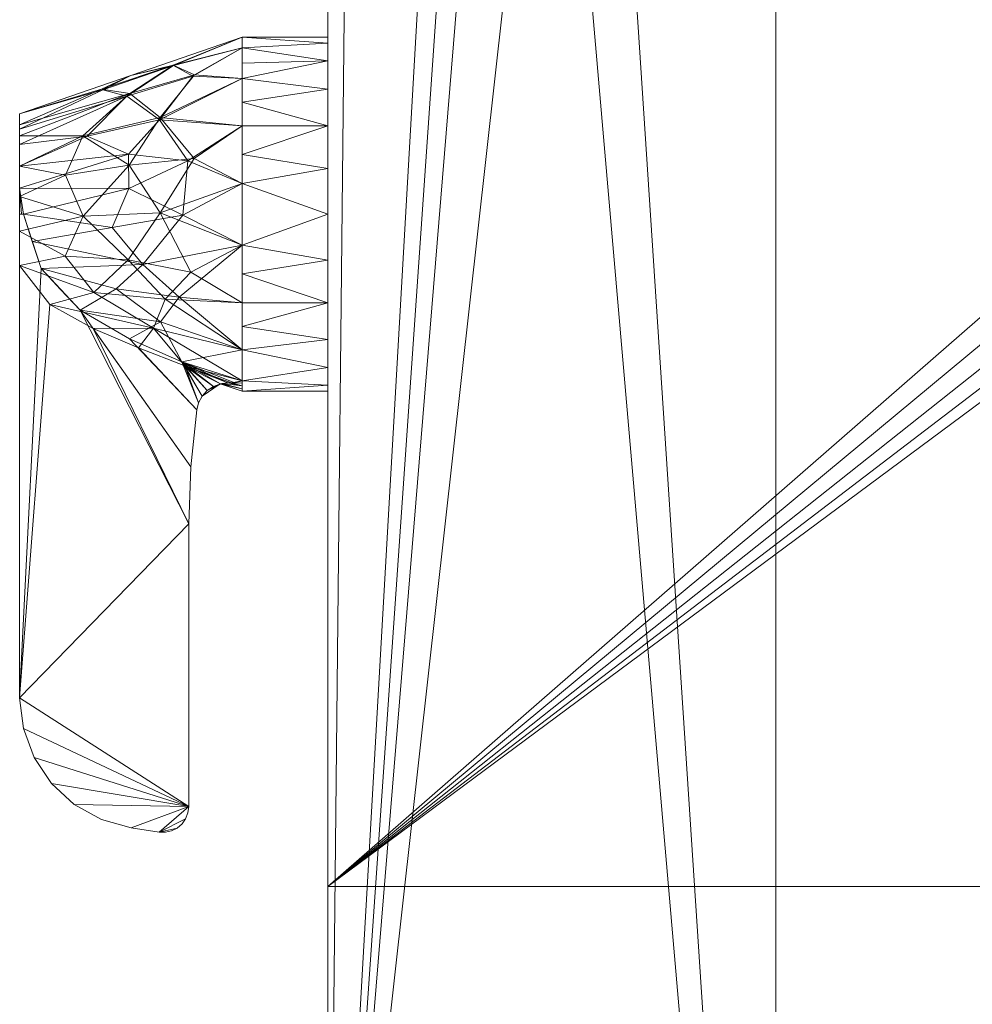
# Model space of a CAD drawing. Header units: millimetres. Extents: x -244 to 208, y -815 to -25.
# Tile 3 of 7: x -244 to -131, y -233 to -116. Entities that reach past the tile are written whole.
import ezdxf

# ---------------------------------------------------------------- set-up
doc = ezdxf.new("R2010")
doc.units = ezdxf.units.MM
doc.layers.add('M-520-M_DRAINAGE_FW', color=2, linetype='Continuous', lineweight=30)

# ---------------------------------------------------------------- blocks, each defined once
blk = doc.blocks.new('CEAS5017-0110400T0 - Aerozen G2 Smart Toilet-3819-3D View 1')
at = {"layer": 'M-520-M_DRAINAGE_FW', "lineweight": 9}
mesh = blk.add_polyface(dxfattribs=at)
corners = [(-207.63, -25, 393.63), (207.63, -25, 393.63), (207.63, -25.36, 393.63), (-207.63, -25.36, 393.63), (197.75, -492.34, 393.63), (184.92, -569.6, 393.63), (162.66, -644.69, 393.63), (131.31, -716.46, 393.63), (108.17, -749.51, 393.63), (76.94, -775.06, 393.63), (39.97, -791.19, 393.63), (0, -796.71, 393.63), (-39.97, -791.19, 393.63), (-76.94, -775.06, 393.63), (-108.17, -749.51, 393.63), (-131.31, -716.46, 393.63), (-162.66, -644.69, 393.63), (-184.92, -569.6, 393.63), (-197.75, -492.34, 393.63), (-200.6, -462.31, 393.63), (-202.97, -432.25, 393.63), (-170.86, -432.25, 393.63), (-170.86, -427.71, 393.63), (170.86, -427.71, 393.63), (170.86, -432.25, 393.63), (202.97, -432.25, 393.63), (200.6, -462.31, 393.63)]
mesh.append_faces([[corners[k] for k in face] for face in [(0, 1, 2, 3)]])
mesh.append_faces([[corners[k] for k in face] for face in [(21, 24, 17, 18), (17, 24, 5, 6)]], dxfattribs={"vtx0": -1, "vtx1": -1, "vtx3": -1})
mesh.append_faces([[corners[k] for k in face] for face in [(4, 5, 24, 26)]], dxfattribs={"vtx1": -1, "vtx2": -1})
mesh.append_faces([[corners[k] for k in face] for face in [(6, 7, 16, 17), (7, 8, 15, 16), (9, 10, 13, 14), (8, 9, 14, 15)]], dxfattribs={"vtx1": -1, "vtx3": -1})
mesh.append_faces([[corners[k] for k in face] for face in [(24, 25, 26), (19, 20, 21, 18)]], dxfattribs={"vtx2": -1})
mesh.append_faces([[corners[k] for k in face] for face in [(21, 22, 23, 24), (10, 11, 12, 13)]], dxfattribs={"vtx3": -1})
mesh = blk.add_polyface(dxfattribs=at)
corners = [(-207.63, -218.62, 565), (-207.63, -55, 565), (-207.63, -52.46, 564.89), (-207.63, -49.94, 564.57), (-207.63, -25, 393.63), (-207.63, -25.36, 393.63), (-207.63, -25.36, 390.43), (-207.63, -300.3, 390.43), (-207.63, -300.3, 393.63), (-207.63, -324.87, 440.41), (-207.63, -290.05, 451.71), (-207.63, -278.26, 457.25), (-207.63, -268.21, 465.54), (-207.63, -260.53, 476.07), (-207.63, -255.71, 488.17), (-207.63, -252.93, 509.15), (-207.63, -255.31, 530.18), (-207.63, -262.73, 550), (-207.63, -240.64, 557.39), (-207.63, -326.99, 444.45), (-207.63, -365.87, 518.49), (-207.63, -316.31, 533.01), (-207.63, -267.06, 548.57), (-207.63, -259.81, 529.6), (-207.63, -257.42, 509.44), (-207.63, -260.06, 489.3), (-207.63, -264.47, 478.24), (-207.63, -271.49, 468.63), (-207.63, -280.66, 461.05), (-207.63, -291.44, 455.99)]
mesh.append_faces([[corners[k] for k in face] for face in [(21, 19, 20)]], dxfattribs={"vtx0": -1})
mesh.append_faces([[corners[k] for k in face] for face in [(14, 5, 13), (26, 21, 25)]], dxfattribs={"vtx0": -1, "vtx1": -1})
mesh.append_faces([[corners[k] for k in face] for face in [(1, 5, 14, 0)]], dxfattribs={"vtx0": -1, "vtx1": -1, "vtx2": -1})
mesh.append_faces([[corners[k] for k in face] for face in [(16, 18, 0, 15), (12, 7, 8, 11), (12, 6, 7)]], dxfattribs={"vtx0": -1, "vtx2": -1})
mesh.append_faces([[corners[k] for k in face] for face in [(21, 28, 29, 19)]], dxfattribs={"vtx0": -1, "vtx3": -1})
mesh.append_faces([[corners[k] for k in face] for face in [(4, 5, 3), (22, 23, 21)]], dxfattribs={"vtx1": -1})
mesh.append_faces([[corners[k] for k in face] for face in [(14, 15, 0), (10, 11, 8), (24, 25, 21, 23), (27, 28, 21, 26)]], dxfattribs={"vtx1": -1, "vtx2": -1})
mesh.append_faces([[corners[k] for k in face] for face in [(5, 6, 12, 13)]], dxfattribs={"vtx1": -1, "vtx3": -1})
mesh.append_faces([[corners[k] for k in face] for face in [(8, 9, 10), (16, 17, 18)]], dxfattribs={"vtx2": -1})
mesh.append_faces([[corners[k] for k in face] for face in [(1, 2, 3, 5)]], dxfattribs={"vtx2": -1, "vtx3": -1})
mesh = blk.add_polyface(dxfattribs=at)
corners = [(-154.51, -365.49), (-207.63, -300.3, 390.43), (-207.63, -30.28, 390.43), (-204.75, -25, 369.3), (-194.85, -25, 296.49), (-192.66, -38.32, 280.42), (-190.15, -48.14, 261.99), (-187.43, -54.06, 241.97), (-180.92, -60.79, 194.1), (-174.35, -63.04, 145.82), (-154.51, -63.04)]
mesh.append_faces([[corners[k] for k in face] for face in [(0, 9, 10), (5, 3, 4)]], dxfattribs={"vtx0": -1})
mesh.append_faces([[corners[k] for k in face] for face in [(1, 8, 0), (8, 1, 7), (9, 0, 8), (7, 1, 6), (6, 1, 5)]], dxfattribs={"vtx0": -1, "vtx1": -1})
mesh.append_faces([[corners[k] for k in face] for face in [(1, 3, 5)]], dxfattribs={"vtx0": -1, "vtx1": -1, "vtx2": -1})
mesh.append_faces([[corners[k] for k in face] for face in [(2, 3, 1)]], dxfattribs={"vtx1": -1})
mesh = blk.add_polyface(dxfattribs=at)
corners = [(-207.63, -25.36, 390.43), (207.63, -25.36, 390.43), (207.63, -300.3, 390.43), (206.54, -364.04, 390.43), (203.29, -427.71, 390.43), (-203.29, -427.71, 390.43), (-206.54, -364.04, 390.43), (-207.63, -300.3, 390.43)]
mesh.append_faces([[corners[k] for k in face] for face in [(3, 6, 7, 2)]], dxfattribs={"vtx0": -1, "vtx2": -1})
mesh.append_faces([[corners[k] for k in face] for face in [(4, 5, 6, 3)]], dxfattribs={"vtx2": -1})
mesh.append_faces([[corners[k] for k in face] for face in [(7, 0, 1, 2)]], dxfattribs={"vtx3": -1})
mesh = blk.add_polyface(dxfattribs=at)
corners = [(-207.63, -300.3, 390.43), (-205.16, -396.45, 390.43), (-197.75, -492.34, 390.43), (-184.92, -569.6, 390.43), (-162.66, -644.69, 390.43), (-131.31, -716.46, 390.43), (-108.17, -749.51, 390.43), (-76.94, -775.06, 390.43), (-39.97, -791.19, 390.43), (0, -796.71, 390.43), (39.97, -791.19, 390.43), (76.94, -775.06, 390.43), (108.17, -749.51, 390.43), (131.31, -716.46, 390.43), (162.66, -644.69, 390.43), (184.92, -569.6, 390.43), (197.75, -492.34, 390.43), (200.6, -462.4, 390.43), (202.96, -432.44, 390.43), (203.12, -430.19, 390.43), (203.27, -427.94, 390.43), (206.54, -364.16, 390.43), (207.63, -300.3, 390.43), (207.63, -30.28, 390.43), (-207.63, -30.28, 390.43)]
mesh.append_faces([[corners[k] for k in face] for face in [(7, 12, 5, 6), (3, 15, 2)]], dxfattribs={"vtx0": -1, "vtx1": -1})
mesh.append_faces([[corners[k] for k in face] for face in [(18, 1, 2, 17), (1, 18, 19)]], dxfattribs={"vtx0": -1, "vtx2": -1})
mesh.append_faces([[corners[k] for k in face] for face in [(1, 19, 20, 21), (12, 7, 8, 9)]], dxfattribs={"vtx0": -1, "vtx3": -1})
mesh.append_faces([[corners[k] for k in face] for face in [(24, 0, 22, 23)]], dxfattribs={"vtx1": -1})
mesh.append_faces([[corners[k] for k in face] for face in [(16, 17, 2, 15), (12, 13, 5)]], dxfattribs={"vtx1": -1, "vtx2": -1})
mesh.append_faces([[corners[k] for k in face] for face in [(0, 1, 21, 22), (3, 4, 14, 15), (4, 5, 13, 14)]], dxfattribs={"vtx1": -1, "vtx3": -1})
mesh.append_faces([[corners[k] for k in face] for face in [(9, 10, 11, 12)]], dxfattribs={"vtx3": -1})
mesh = blk.add_polyface(dxfattribs=at)
corners = [(207.63, -218.62, 565), (207.63, -55, 565), (-207.63, -55, 565), (-207.63, -218.62, 565), (-74.35, -119.7, 565), (-77.53, -119.21, 565), (-80.57, -117.74, 565), (-83.34, -115.37, 565), (-85.72, -112.2, 565), (-87.6, -108.37, 565), (-88.9, -104.04, 565), (-89.56, -99.4, 565), (-89.56, -94.66, 565), (-88.9, -90.02, 565), (-87.6, -85.69, 565), (-85.72, -81.86, 565), (-83.34, -78.68, 565), (-80.57, -76.31, 565), (-77.53, -74.85, 565), (-74.35, -74.35, 565), (-71.17, -74.85, 565), (-68.13, -76.31, 565), (-65.37, -78.68, 565), (-62.99, -81.86, 565), (-61.11, -85.69, 565), (-59.81, -90.02, 565), (-59.15, -94.66, 565), (-59.15, -99.4, 565), (-59.81, -104.04, 565), (-61.11, -108.37, 565), (-62.99, -112.2, 565), (-65.37, -115.37, 565), (-68.13, -117.74, 565), (-71.17, -119.21, 565)]
mesh.append_faces([[corners[k] for k in face] for face in [(16, 2, 15), (21, 1, 20), (11, 2, 10), (7, 3, 6), (31, 0, 30), (28, 1, 27)]], dxfattribs={"vtx0": -1, "vtx1": -1})
mesh.append_faces([[corners[k] for k in face] for face in [(2, 16, 17), (2, 18, 19), (2, 11, 12), (1, 21, 22), (1, 26, 27), (3, 8, 9, 2), (2, 9, 10), (3, 7, 8), (3, 4, 5), (0, 32, 33)]], dxfattribs={"vtx0": -1, "vtx2": -1})
mesh.append_faces([[corners[k] for k in face] for face in [(17, 18, 2), (12, 13, 2), (14, 15, 2), (13, 14, 2), (22, 23, 1), (25, 26, 1), (24, 25, 1), (23, 24, 1), (5, 6, 3), (29, 30, 0), (31, 32, 0)]], dxfattribs={"vtx1": -1, "vtx2": -1})
mesh.append_faces([[corners[k] for k in face] for face in [(19, 20, 1, 2), (0, 1, 28, 29), (33, 4, 3, 0)]], dxfattribs={"vtx1": -1, "vtx3": -1})
mesh = blk.add_polyface(dxfattribs=at)
corners = [(154.51, -365.49), (152.67, -437.04), (147.16, -508.4), (137.61, -565.89), (121.04, -621.77), (97.71, -675.18), (77.51, -702.87), (49.75, -722.98), (17.14, -733.55), (-17.14, -733.55), (-49.75, -722.98), (-77.51, -702.87), (-97.71, -675.18), (-121.04, -621.77), (-137.61, -565.89), (-147.16, -508.4), (-152.67, -437.04), (-154.51, -365.49), (-154.51, -63.04), (154.51, -63.04)]
mesh.append_faces([[corners[k] for k in face] for face in [(13, 4, 5, 12), (4, 13, 14)]], dxfattribs={"vtx0": -1, "vtx2": -1})
mesh.append_faces([[corners[k] for k in face] for face in [(0, 1, 17), (6, 7, 12, 5)]], dxfattribs={"vtx1": -1, "vtx2": -1})
mesh.append_faces([[corners[k] for k in face] for face in [(1, 2, 16, 17), (2, 3, 15, 16), (14, 15, 3, 4)]], dxfattribs={"vtx1": -1, "vtx3": -1})
mesh.append_faces([[corners[k] for k in face] for face in [(18, 19, 0, 17)]], dxfattribs={"vtx2": -1})
mesh.append_faces([[corners[k] for k in face] for face in [(10, 11, 12, 7)]], dxfattribs={"vtx2": -1, "vtx3": -1})
mesh.append_faces([[corners[k] for k in face] for face in [(7, 8, 9, 10)]], dxfattribs={"vtx3": -1})
mesh = blk.add_polyface(dxfattribs=at)
corners = [(-244.16, -126.95, 509.84), (-217.79, -117.87, 510.89), (-217.79, -119.14, 503.71), (-217.79, -122.78, 497.39), (-217.79, -128.37, 492.7), (-217.79, -135.23, 490.2), (-217.79, -142.52, 490.2), (-217.79, -149.37, 492.7), (-217.79, -154.96, 497.39), (-217.79, -158.61, 503.71), (-217.79, -159.87, 510.89), (-220.37, -158.98, 510.99), (-220.18, -158.94, 508.88), (-219.47, -158.87, 506.89), (-219.07, -158.87, 506.24), (-218.64, -158.87, 505.6), (-224.95, -156.39, 505.6), (-231.14, -153.65, 505.6), (-237, -150.25, 505.6), (-241.62, -145.32, 505.6), (-243.71, -138.87, 505.6), (-243.93, -138.87, 505.74), (-244.16, -138.87, 505.87), (-244.16, -130.59, 506.68), (-217.79, -159.24, 507.3), (-217.79, -159.56, 509.09), (-217.79, -158.92, 505.5), (-244.16, -135.78, 506.17), (-231.21, -135.81, 498.19), (-231.46, -124.87, 504.07), (-229.54, -144.85, 498.02), (-227.46, -151.64, 500.61), (-227.59, -127.66, 499.11), (-230.97, -122.41, 510.36), (-239.31, -147.78, 505.6), (-224.83, -138.99, 494.16), (-233.18, -140.43, 499.33), (-224.21, -132.55, 494.73), (-231.27, -131.73, 499.2), (-236.15, -129.63, 502.9), (-244.16, -133.18, 506.42), (-223.64, -122.48, 501.96), (-225.92, -121.22, 506.76), (-244.16, -128.77, 508.26), (-234.28, -124.13, 507.45), (-225.25, -148.72, 497.06), (-232.7, -147.73, 501.2), (-242.67, -142.1, 505.6)]
mesh.append_faces([[corners[k] for k in face] for face in [(11, 25, 10)]], dxfattribs={"vtx0": -1})
mesh.append_faces([[corners[k] for k in face] for face in [(8, 45, 7), (7, 45, 6), (2, 42, 1), (9, 16, 8), (40, 38, 27), (1, 42, 33), (0, 44, 43), (47, 30, 19)]], dxfattribs={"vtx0": -1, "vtx1": -1})
mesh.append_faces([[corners[k] for k in face] for face in [(42, 29, 44), (28, 20, 27), (2, 41, 42), (41, 32, 29), (28, 37, 35), (46, 30, 45), (8, 31, 45), (39, 29, 32), (37, 32, 4), (35, 36, 28), (36, 35, 30), (8, 16, 31), (6, 30, 35), (28, 27, 38), (37, 28, 38), (30, 47, 36), (37, 38, 32), (29, 43, 44), (39, 32, 38), (20, 28, 36), (35, 37, 5), (19, 30, 46), (38, 40, 39), (32, 41, 3), (29, 39, 23), (29, 42, 41), (42, 44, 33), (31, 18, 46), (6, 45, 30), (31, 46, 45)]], dxfattribs={"vtx0": -1, "vtx1": -1, "vtx2": -1})
mesh.append_faces([[corners[k] for k in face] for face in [(12, 24, 25), (32, 3, 4), (35, 5, 6), (37, 4, 5), (24, 13, 14), (9, 15, 16), (25, 11, 12), (15, 9, 26), (29, 23, 43), (44, 0, 33)]], dxfattribs={"vtx0": -1, "vtx2": -1})
mesh.append_faces([[corners[k] for k in face] for face in [(46, 18, 34, 19)]], dxfattribs={"vtx0": -1, "vtx3": -1})
mesh.append_faces([[corners[k] for k in face] for face in [(2, 3, 41), (20, 21, 27), (14, 15, 26), (26, 24, 14), (17, 18, 31), (16, 17, 31), (12, 13, 24), (40, 23, 39), (47, 20, 36)]], dxfattribs={"vtx1": -1, "vtx2": -1})
mesh.append_faces([[corners[k] for k in face] for face in [(21, 22, 27)]], dxfattribs={"vtx2": -1})
mesh = blk.add_polyface(dxfattribs=at)
corners = [(-217.79, -117.87, 510.89), (-244.16, -126.95, 509.84), (-244.16, -129.59, 513.37), (-244.16, -136.77, 515.67), (-244.16, -144.95, 515.64), (-240.58, -149.56, 515.64), (-235.46, -152.42, 515.64), (-230.05, -154.72, 515.64), (-224.56, -156.84, 515.64), (-219.04, -158.87, 515.64), (-219.26, -158.87, 515.3), (-219.47, -158.87, 514.96), (-220.17, -158.94, 513.03), (-220.37, -158.98, 510.99), (-217.79, -159.87, 510.89), (-217.79, -158.61, 518.07), (-217.79, -154.96, 524.38), (-217.79, -149.38, 529.07), (-217.79, -142.52, 531.57), (-217.79, -135.23, 531.57), (-217.79, -128.37, 529.07), (-217.79, -122.78, 524.38), (-217.79, -119.14, 518.07), (-217.79, -159.24, 514.48), (-217.79, -158.92, 516.27), (-217.79, -159.56, 512.68), (-228.28, -152.39, 520.3), (-231.19, -133.06, 522.79), (-231.29, -144.26, 523.1), (-231.09, -124.54, 516.89), (-227.52, -138.71, 525.98), (-227.49, -127.4, 522.21), (-230.97, -122.41, 510.36), (-244.16, -128.27, 511.61), (-244.16, -133.18, 514.52), (-244.16, -140.86, 515.66), (-236.66, -129.56, 517.86), (-236.64, -139.1, 520.45), (-238.75, -143.83, 518.84), (-235.38, -148.16, 519.28), (-226.89, -148.94, 523.8), (-223.86, -145.75, 527.07), (-238.73, -134.22, 518.48), (-223.48, -132.27, 527.29), (-223.42, -122.32, 519.48), (-225.96, -121.18, 514.41), (-234.46, -124.05, 513.05)]
mesh.append_faces([[corners[k] for k in face] for face in [(23, 12, 25), (10, 23, 9), (11, 23, 10), (15, 9, 24), (13, 25, 12), (17, 40, 16), (3, 42, 34), (4, 38, 35), (16, 26, 15), (35, 37, 3), (5, 39, 4), (0, 45, 22), (1, 46, 32)]], dxfattribs={"vtx0": -1, "vtx1": -1})
mesh.append_faces([[corners[k] for k in face] for face in [(40, 28, 39), (8, 15, 26), (43, 31, 27), (36, 29, 2), (36, 27, 31), (41, 30, 28), (43, 30, 19), (29, 44, 45), (37, 35, 38), (29, 36, 31), (37, 28, 30), (5, 26, 39), (28, 40, 41), (38, 39, 28), (27, 42, 37), (46, 29, 45), (36, 34, 42), (21, 44, 31), (27, 37, 30), (39, 38, 4), (37, 38, 28), (39, 26, 40), (16, 40, 26), (41, 40, 17), (30, 41, 18), (37, 42, 3), (36, 42, 27), (31, 43, 20), (30, 43, 27), (45, 44, 22), (31, 44, 29), (45, 32, 46), (33, 29, 46)]], dxfattribs={"vtx0": -1, "vtx1": -1, "vtx2": -1})
mesh.append_faces([[corners[k] for k in face] for face in [(23, 11, 12), (15, 8, 9), (26, 7, 8), (30, 18, 19), (43, 19, 20), (45, 0, 32), (9, 23, 24), (29, 33, 2)]], dxfattribs={"vtx0": -1, "vtx2": -1})
mesh.append_faces([[corners[k] for k in face] for face in [(6, 7, 26), (21, 22, 44), (20, 21, 31), (5, 6, 26), (1, 33, 46), (2, 34, 36), (17, 18, 41)]], dxfattribs={"vtx1": -1, "vtx2": -1})
mesh.append_faces([[corners[k] for k in face] for face in [(13, 14, 25)]], dxfattribs={"vtx2": -1})
mesh = blk.add_polyface(dxfattribs=at)
corners = [(-207.63, -159.87, 510.89), (-207.63, -159.16, 516.32), (-207.63, -157.06, 521.39), (-207.63, -153.72, 525.73), (-207.63, -149.37, 529.07), (-207.63, -144.31, 531.17), (-207.63, -138.87, 531.89), (-207.63, -133.44, 531.17), (-207.63, -128.37, 529.07), (-207.63, -124.02, 525.73), (-207.63, -120.69, 521.39), (-207.63, -118.59, 516.32), (-207.63, -117.87, 510.89), (-217.79, -117.87, 510.89), (-217.79, -119.14, 518.07), (-217.79, -122.78, 524.38), (-217.79, -128.37, 529.07), (-217.79, -135.23, 531.57), (-217.79, -142.52, 531.57), (-217.79, -149.38, 529.07), (-217.79, -154.96, 524.38), (-217.79, -158.61, 518.07), (-217.79, -159.87, 510.89), (-217.79, -125.58, 526.73), (-217.79, -120.96, 521.22), (-217.79, -131.8, 530.32), (-217.79, -145.95, 530.32), (-217.79, -152.17, 526.73), (-217.79, -138.87, 531.57)]
mesh.append_faces([[corners[k] for k in face] for face in [(1, 22, 0)]], dxfattribs={"vtx0": -1})
mesh.append_faces([[corners[k] for k in face] for face in [(15, 10, 24), (17, 7, 25), (10, 15, 9), (8, 25, 7), (4, 27, 3), (6, 18, 5)]], dxfattribs={"vtx0": -1, "vtx1": -1})
mesh.append_faces([[corners[k] for k in face] for face in [(11, 13, 14), (9, 15, 23), (23, 8, 9), (10, 14, 24), (26, 4, 5), (8, 16, 25), (5, 18, 26), (3, 27, 20), (1, 21, 22), (20, 2, 3), (21, 1, 2)]], dxfattribs={"vtx0": -1, "vtx2": -1})
mesh.append_faces([[corners[k] for k in face] for face in [(6, 17, 28, 18)]], dxfattribs={"vtx0": -1, "vtx3": -1})
mesh.append_faces([[corners[k] for k in face] for face in [(10, 11, 14), (23, 16, 8), (26, 19, 4), (6, 7, 17), (20, 21, 2), (19, 27, 4)]], dxfattribs={"vtx1": -1, "vtx2": -1})
mesh.append_faces([[corners[k] for k in face] for face in [(11, 12, 13)]], dxfattribs={"vtx2": -1})
mesh = blk.add_polyface(dxfattribs=at)
corners = [(-207.63, -117.87, 510.89), (-207.63, -118.59, 505.45), (-207.63, -120.69, 500.39), (-207.63, -124.02, 496.04), (-207.63, -128.37, 492.7), (-207.63, -133.44, 490.6), (-207.63, -138.87, 489.89), (-207.63, -144.31, 490.6), (-207.63, -149.37, 492.7), (-207.63, -153.72, 496.04), (-207.63, -157.06, 500.39), (-207.63, -159.16, 505.45), (-207.63, -159.87, 510.89), (-217.79, -159.87, 510.89), (-217.79, -158.61, 503.71), (-217.79, -154.96, 497.39), (-217.79, -149.37, 492.7), (-217.79, -142.52, 490.2), (-217.79, -135.23, 490.2), (-217.79, -128.37, 492.7), (-217.79, -122.78, 497.39), (-217.79, -119.14, 503.71), (-217.79, -117.87, 510.89), (-217.79, -152.17, 495.04), (-217.79, -145.95, 491.45), (-217.79, -131.8, 491.45), (-217.79, -125.58, 495.04), (-217.79, -120.96, 500.55), (-217.79, -138.87, 490.2)]
mesh.append_faces([[corners[k] for k in face] for face in [(1, 22, 0)]], dxfattribs={"vtx0": -1})
mesh.append_faces([[corners[k] for k in face] for face in [(17, 7, 24), (8, 24, 7), (2, 21, 1), (4, 26, 3), (6, 18, 5)]], dxfattribs={"vtx0": -1, "vtx1": -1})
mesh.append_faces([[corners[k] for k in face] for face in [(11, 13, 14), (9, 15, 23), (14, 10, 11), (23, 8, 9), (8, 16, 24), (25, 4, 5), (5, 18, 25), (3, 26, 20), (1, 21, 22)]], dxfattribs={"vtx0": -1, "vtx2": -1})
mesh.append_faces([[corners[k] for k in face] for face in [(6, 17, 28, 18)]], dxfattribs={"vtx0": -1, "vtx3": -1})
mesh.append_faces([[corners[k] for k in face] for face in [(14, 15, 10), (23, 16, 8), (9, 10, 15), (25, 19, 4), (6, 7, 17), (27, 21, 2, 20), (2, 3, 20), (19, 26, 4)]], dxfattribs={"vtx1": -1, "vtx2": -1})
mesh.append_faces([[corners[k] for k in face] for face in [(11, 12, 13)]], dxfattribs={"vtx2": -1})
mesh = blk.add_polyface(dxfattribs=at)
corners = [(-207.63, -117.87, 510.89), (-207.63, -118.59, 516.32), (-207.63, -120.69, 521.39), (-207.63, -124.02, 525.73), (-207.63, -128.37, 529.07), (-207.63, -133.44, 531.17), (-207.63, -138.87, 531.89), (-207.63, -144.31, 531.17), (-207.63, -149.37, 529.07), (-207.63, -153.72, 525.73), (-207.63, -157.06, 521.39), (-207.63, -159.16, 516.32), (-207.63, -159.87, 510.89), (-207.63, -159.16, 505.45), (-207.63, -157.06, 500.39), (-207.63, -153.72, 496.04), (-207.63, -149.37, 492.7), (-207.63, -144.31, 490.6), (-207.63, -138.87, 489.89), (-207.63, -133.44, 490.6), (-207.63, -128.37, 492.7), (-207.63, -124.02, 496.04), (-207.63, -120.69, 500.39), (-207.63, -118.59, 505.45)]
mesh.append_faces([[corners[k] for k in face] for face in [(8, 6, 7), (4, 2, 3), (16, 13, 14, 15), (19, 17, 18)]], dxfattribs={"vtx0": -1})
mesh.append_faces([[corners[k] for k in face] for face in [(13, 8, 11, 12)]], dxfattribs={"vtx0": -1, "vtx1": -1})
mesh.append_faces([[corners[k] for k in face] for face in [(16, 8, 13)]], dxfattribs={"vtx0": -1, "vtx1": -1, "vtx2": -1})
mesh.append_faces([[corners[k] for k in face] for face in [(8, 19, 2, 4)]], dxfattribs={"vtx0": -1, "vtx1": -1, "vtx2": -1, "vtx3": -1})
mesh.append_faces([[corners[k] for k in face] for face in [(8, 4, 5, 6), (19, 22, 23, 0)]], dxfattribs={"vtx0": -1, "vtx3": -1})
mesh.append_faces([[corners[k] for k in face] for face in [(16, 17, 19, 8)]], dxfattribs={"vtx1": -1, "vtx2": -1, "vtx3": -1})
mesh.append_faces([[corners[k] for k in face] for face in [(0, 1, 2, 19)]], dxfattribs={"vtx2": -1, "vtx3": -1})
mesh.append_faces([[corners[k] for k in face] for face in [(8, 9, 10, 11), (19, 20, 21, 22)]], dxfattribs={"vtx3": -1})
mesh = blk.add_polyface(dxfattribs=at)
corners = [(-244.16, -126.95, 509.84), (-244.16, -130.59, 506.68), (-244.16, -138.87, 505.87), (-244.16, -138.87, 505.6), (-244.16, -196.21, 505.6), (-244.16, -196.21, 515.64), (-244.16, -144.95, 515.64), (-244.16, -136.77, 515.67), (-244.16, -129.59, 513.37)]
mesh.append_faces([[corners[k] for k in face] for face in [(1, 7, 8, 0), (6, 4, 5)]], dxfattribs={"vtx0": -1})
mesh.append_faces([[corners[k] for k in face] for face in [(2, 6, 7, 1)]], dxfattribs={"vtx0": -1, "vtx2": -1})
mesh.append_faces([[corners[k] for k in face] for face in [(6, 2, 3, 4)]], dxfattribs={"vtx0": -1, "vtx3": -1})
mesh = blk.add_polyface(dxfattribs=at)
corners = [(-219.47, -158.87, 505.6), (-220.35, -158.98, 505.6), (-221.18, -159.29, 505.6), (-221.92, -159.79, 505.6), (-222.51, -160.44, 505.6), (-222.94, -161.22, 505.6), (-223.16, -162.08, 505.6), (-223.88, -168.82, 505.6), (-224.12, -175.6, 505.6), (-224.12, -209.13, 505.6), (-224.21, -209.87, 505.6), (-224.48, -210.57, 505.6), (-224.91, -211.18, 505.6), (-225.48, -211.67, 505.6), (-226.15, -212, 505.6), (-226.88, -212.16, 505.6), (-227.62, -212.14, 505.6), (-230.93, -211.63, 505.6), (-234.47, -210.65, 505.6), (-237.69, -208.86, 505.6), (-240.4, -206.37, 505.6), (-242.44, -203.31, 505.6), (-243.72, -199.86, 505.6), (-244.16, -196.21, 505.6), (-244.16, -138.87, 505.6), (-243.71, -138.87, 505.6), (-241.62, -145.32, 505.6), (-237, -150.25, 505.6), (-231.14, -153.65, 505.6), (-224.95, -156.39, 505.6), (-218.64, -158.87, 505.6)]
mesh.append_faces([[corners[k] for k in face] for face in [(26, 23, 24, 25), (16, 13, 14, 15)]], dxfattribs={"vtx0": -1})
mesh.append_faces([[corners[k] for k in face] for face in [(3, 29, 2)]], dxfattribs={"vtx0": -1, "vtx1": -1})
mesh.append_faces([[corners[k] for k in face] for face in [(27, 8, 23, 26)]], dxfattribs={"vtx0": -1, "vtx1": -1, "vtx2": -1})
mesh.append_faces([[corners[k] for k in face] for face in [(7, 27, 28, 6), (29, 3, 4), (29, 5, 6, 28), (23, 8, 9)]], dxfattribs={"vtx0": -1, "vtx2": -1})
mesh.append_faces([[corners[k] for k in face] for face in [(9, 21, 22, 23), (9, 19, 20, 21), (16, 11, 12, 13)]], dxfattribs={"vtx0": -1, "vtx3": -1})
mesh.append_faces([[corners[k] for k in face] for face in [(30, 0, 29)]], dxfattribs={"vtx1": -1})
mesh.append_faces([[corners[k] for k in face] for face in [(18, 19, 9, 17), (16, 17, 9), (4, 5, 29), (1, 2, 29), (0, 1, 29), (10, 11, 16, 9), (7, 8, 27)]], dxfattribs={"vtx1": -1, "vtx2": -1})
mesh = blk.add_polyface(dxfattribs=at)
corners = [(-244.16, -196.21, 515.64), (-243.72, -199.86, 515.64), (-242.44, -203.31, 515.64), (-240.4, -206.37, 515.64), (-237.69, -208.86, 515.64), (-234.47, -210.65, 515.64), (-230.93, -211.63, 515.64), (-227.62, -212.14, 515.64), (-226.88, -212.16, 515.64), (-226.15, -212, 515.64), (-225.48, -211.67, 515.64), (-224.91, -211.18, 515.64), (-224.48, -210.57, 515.64), (-224.21, -209.87, 515.64), (-224.12, -209.13, 515.64), (-224.12, -175.6, 515.64), (-223.88, -168.82, 515.64), (-223.16, -162.08, 515.64), (-222.94, -161.22, 515.64), (-222.51, -160.44, 515.64), (-221.92, -159.79, 515.64), (-221.18, -159.29, 515.64), (-220.35, -158.98, 515.64), (-219.47, -158.87, 515.64), (-219.04, -158.87, 515.64), (-224.56, -156.84, 515.64), (-230.05, -154.72, 515.64), (-235.46, -152.42, 515.64), (-240.58, -149.56, 515.64), (-244.16, -144.95, 515.64)]
mesh.append_faces([[corners[k] for k in face] for face in [(0, 28, 29)]], dxfattribs={"vtx0": -1})
mesh.append_faces([[corners[k] for k in face] for face in [(21, 25, 20), (4, 14, 3)]], dxfattribs={"vtx0": -1, "vtx1": -1})
mesh.append_faces([[corners[k] for k in face] for face in [(25, 21, 22), (25, 18, 19), (14, 6, 7)]], dxfattribs={"vtx0": -1, "vtx2": -1})
mesh.append_faces([[corners[k] for k in face] for face in [(14, 1, 2, 3), (14, 4, 5, 6)]], dxfattribs={"vtx0": -1, "vtx3": -1})
mesh.append_faces([[corners[k] for k in face] for face in [(9, 10, 7, 8)]], dxfattribs={"vtx1": -1})
mesh.append_faces([[corners[k] for k in face] for face in [(22, 23, 25), (19, 20, 25), (13, 14, 7, 12), (11, 12, 7, 10), (15, 16, 27)]], dxfattribs={"vtx1": -1, "vtx2": -1})
mesh.append_faces([[corners[k] for k in face] for face in [(27, 28, 0, 15)]], dxfattribs={"vtx1": -1, "vtx2": -1, "vtx3": -1})
mesh.append_faces([[corners[k] for k in face] for face in [(17, 18, 25, 26), (16, 17, 26, 27), (14, 15, 0, 1)]], dxfattribs={"vtx1": -1, "vtx3": -1})
mesh.append_faces([[corners[k] for k in face] for face in [(23, 24, 25)]], dxfattribs={"vtx2": -1})
mesh = blk.add_polyface(dxfattribs=at)
corners = [(-223.16, -162.08, 505.6), (-222.94, -161.22, 505.6), (-222.51, -160.44, 505.6), (-221.92, -159.79, 505.6), (-221.18, -159.29, 505.6), (-220.35, -158.98, 505.6), (-219.47, -158.87, 505.6), (-219.47, -158.87, 506.89), (-220.18, -158.94, 508.88), (-220.37, -158.98, 510.99), (-220.17, -158.94, 513.03), (-219.47, -158.87, 514.96), (-219.47, -158.87, 515.64), (-220.35, -158.98, 515.64), (-221.18, -159.29, 515.64), (-221.92, -159.79, 515.64), (-222.51, -160.44, 515.64), (-222.94, -161.22, 515.64), (-223.16, -162.08, 515.64)]
mesh.append_faces([[corners[k] for k in face] for face in [(13, 11, 12)]], dxfattribs={"vtx0": -1})
mesh.append_faces([[corners[k] for k in face] for face in [(14, 10, 13), (11, 13, 10), (3, 9, 2), (16, 9, 15), (4, 8, 3)]], dxfattribs={"vtx0": -1, "vtx1": -1})
mesh.append_faces([[corners[k] for k in face] for face in [(2, 9, 16)]], dxfattribs={"vtx0": -1, "vtx1": -1, "vtx2": -1})
mesh.append_faces([[corners[k] for k in face] for face in [(3, 8, 9)]], dxfattribs={"vtx0": -1, "vtx2": -1})
mesh.append_faces([[corners[k] for k in face] for face in [(0, 1, 17, 18)]], dxfattribs={"vtx1": -1})
mesh.append_faces([[corners[k] for k in face] for face in [(7, 8, 5), (9, 10, 15), (4, 5, 8), (14, 15, 10)]], dxfattribs={"vtx1": -1, "vtx2": -1})
mesh.append_faces([[corners[k] for k in face] for face in [(1, 2, 16, 17)]], dxfattribs={"vtx1": -1, "vtx3": -1})
mesh.append_faces([[corners[k] for k in face] for face in [(5, 6, 7)]], dxfattribs={"vtx2": -1})
mesh = blk.add_polyface(dxfattribs=at)
corners = [(-219.47, -158.87, 505.6), (-218.64, -158.87, 505.6), (-219.07, -158.87, 506.24), (-219.47, -158.87, 506.89), (-219.04, -158.87, 515.64), (-219.47, -158.87, 515.64), (-219.47, -158.87, 514.96), (-219.26, -158.87, 515.3)]
mesh.append_faces([[corners[k] for k in face] for face in [(6, 7, 5), (4, 5, 7)]], dxfattribs={"vtx1": -1})
mesh.append_faces([[corners[k] for k in face] for face in [(0, 1, 2), (2, 3, 0)]], dxfattribs={"vtx2": -1})
mesh = blk.add_polyface(dxfattribs=at)
corners = [(-224.12, -175.6, 505.6), (-223.88, -168.82, 505.6), (-223.16, -162.08, 505.6), (-223.16, -162.08, 515.64), (-223.88, -168.82, 515.64), (-224.12, -175.6, 515.64)]
mesh.append_faces([[corners[k] for k in face] for face in [(1, 2, 3, 4), (4, 5, 0, 1)]], dxfattribs={"vtx3": -1})
mesh = blk.add_polyface(dxfattribs=at)
corners = [(-224.12, -209.13, 505.6), (-224.12, -175.6, 505.6), (-224.12, -175.6, 515.64), (-224.12, -209.13, 515.64)]
mesh.append_faces([[corners[k] for k in face] for face in [(0, 1, 2, 3)]])
mesh = blk.add_polyface(dxfattribs=at)
corners = [(-244.16, -196.21, 505.6), (-243.72, -199.86, 505.6), (-242.44, -203.31, 505.6), (-240.4, -206.37, 505.6), (-237.69, -208.86, 505.6), (-234.47, -210.65, 505.6), (-230.93, -211.63, 505.6), (-230.93, -211.63, 515.64), (-234.47, -210.65, 515.64), (-237.69, -208.86, 515.64), (-240.4, -206.37, 515.64), (-242.44, -203.31, 515.64), (-243.72, -199.86, 515.64), (-244.16, -196.21, 515.64)]
mesh.append_faces([[corners[k] for k in face] for face in [(7, 8, 5, 6), (0, 1, 12, 13)]], dxfattribs={"vtx1": -1})
mesh.append_faces([[corners[k] for k in face] for face in [(8, 9, 4, 5), (3, 4, 9, 10), (10, 11, 2, 3), (11, 12, 1, 2)]], dxfattribs={"vtx1": -1, "vtx3": -1})
mesh = blk.add_polyface(dxfattribs=at)
corners = [(-227.62, -212.14, 505.6), (-226.88, -212.16, 505.6), (-226.15, -212, 505.6), (-225.48, -211.67, 505.6), (-224.91, -211.18, 505.6), (-224.48, -210.57, 505.6), (-224.21, -209.87, 505.6), (-224.12, -209.13, 505.6), (-224.12, -209.13, 515.64), (-224.21, -209.87, 515.64), (-224.48, -210.57, 515.64), (-224.91, -211.18, 515.64), (-225.48, -211.67, 515.64), (-226.15, -212, 515.64), (-226.88, -212.16, 515.64), (-227.62, -212.14, 515.64)]
mesh.append_faces([[corners[k] for k in face] for face in [(8, 9, 6, 7)]], dxfattribs={"vtx1": -1})
mesh.append_faces([[corners[k] for k in face] for face in [(9, 10, 5, 6), (10, 11, 4, 5), (3, 4, 11, 12), (12, 13, 2, 3), (13, 14, 1, 2)]], dxfattribs={"vtx1": -1, "vtx3": -1})
mesh.append_faces([[corners[k] for k in face] for face in [(14, 15, 0, 1)]], dxfattribs={"vtx3": -1})
mesh = blk.add_polyface(dxfattribs=at)
corners = [(-230.93, -211.63, 505.6), (-227.62, -212.14, 505.6), (-227.62, -212.14, 515.64), (-230.93, -211.63, 515.64)]
mesh.append_faces([[corners[k] for k in face] for face in [(3, 0, 1, 2)]])
mesh = blk.add_polyface(dxfattribs=at)
corners = [(207.63, -218.62, 565), (-207.63, -218.62, 565), (-207.63, -240.64, 557.39), (-207.63, -262.73, 550), (-175.36, -262.73, 550), (-170.86, -262.73, 550), (-170.86, -275.31, 545.89), (-170.86, -287.92, 541.84), (-170.86, -300.56, 537.87), (-170.86, -313.21, 533.96), (-170.62, -315.36, 533.3), (-169.93, -317.42, 532.68), (-168.8, -319.29, 532.11), (-167.27, -320.88, 531.63), (-165.41, -322.11, 531.25), (-163.31, -322.9, 531.01), (-161.07, -323.21, 530.92), (-96.65, -324.3, 530.59), (-32.22, -324.85, 530.43), (32.22, -324.85, 530.43), (96.65, -324.3, 530.59), (161.07, -323.21, 530.92), (163.31, -322.9, 531.02), (165.41, -322.11, 531.25), (167.27, -320.88, 531.63), (168.8, -319.29, 532.11), (169.93, -317.41, 532.68), (170.62, -315.36, 533.3), (170.86, -313.21, 533.96), (170.86, -300.56, 537.87), (170.86, -287.92, 541.84), (170.86, -275.31, 545.89), (170.86, -262.73, 550), (175.36, -262.73, 550), (207.63, -262.73, 550), (207.63, -240.64, 557.39), (-113.88, -767.65, 440.62), (113.88, -767.65, 440.62), (123.28, -755.61, 441.96), (131.31, -742.63, 443.47), (147.83, -709.99, 447.58), (162.3, -676.46, 452.26), (174.61, -642.17, 457.53), (184.68, -607.25, 463.41), (192.42, -571.85, 469.91), (197.75, -536.13, 477), (203.21, -479.18, 489.45), (206.52, -422.39, 503.29), (207.63, -365.87, 518.49), (207.63, -316.31, 533.01), (207.63, -267.06, 548.57), (175.36, -267.06, 548.57), (175.36, -290.1, 541.15), (175.36, -313.21, 533.96), (175.02, -316.33, 533.01), (174.01, -319.31, 532.1), (172.37, -322.03, 531.28), (170.15, -324.34, 530.58), (167.46, -326.12, 530.05), (164.41, -327.27, 529.7), (161.16, -327.7, 529.57), (96.7, -328.8, 529.25), (32.24, -329.35, 529.08), (-32.24, -329.35, 529.08), (-96.7, -328.8, 529.25), (-161.16, -327.7, 529.57), (-164.41, -327.27, 529.7), (-167.46, -326.12, 530.05), (-170.16, -324.33, 530.58), (-172.37, -322.02, 531.28), (-174.01, -319.31, 532.1), (-175.02, -316.32, 533.01), (-175.36, -313.21, 533.96), (-175.36, -290.1, 541.15), (-175.36, -267.06, 548.57), (-207.63, -267.06, 548.57), (-207.63, -316.31, 533.01), (-207.63, -365.87, 518.49), (-206.52, -422.39, 503.29), (-203.21, -479.18, 489.45), (-197.75, -536.13, 477), (-192.42, -571.86, 469.9), (-184.68, -607.26, 463.41), (-174.61, -642.17, 457.53), (-162.3, -676.46, 452.26), (-147.83, -709.99, 447.58), (-131.31, -742.63, 443.47), (-123.28, -755.61, 441.96), (207.63, -291.68, 540.79), (-207.63, -291.68, 540.79)]
mesh.append_faces([[corners[k] for k in face] for face in [(35, 32, 33, 34), (38, 87, 36, 37)]], dxfattribs={"vtx0": -1})
mesh.append_faces([[corners[k] for k in face] for face in [(18, 8, 17), (11, 17, 10), (14, 16, 13), (28, 20, 27), (24, 21, 23), (10, 17, 9), (31, 19, 30), (29, 20, 28), (30, 19, 29), (42, 83, 41), (40, 85, 39), (73, 89, 72), (68, 77, 67), (67, 77, 66), (72, 76, 71), (77, 68, 76), (58, 48, 57), (54, 49, 53), (56, 49, 55), (59, 48, 58)]], dxfattribs={"vtx0": -1, "vtx1": -1})
mesh.append_faces([[corners[k] for k in face] for face in [(35, 2, 5, 32)]], dxfattribs={"vtx0": -1, "vtx1": -1, "vtx2": -1, "vtx3": -1})
mesh.append_faces([[corners[k] for k in face] for face in [(11, 16, 17), (16, 12, 13), (16, 11, 12), (21, 24, 25), (18, 7, 8), (32, 5, 6, 31), (39, 85, 86), (40, 84, 85), (39, 86, 87, 38), (78, 63, 64), (44, 80, 81), (46, 79, 80, 45), (42, 82, 83), (64, 77, 78), (82, 42, 43), (62, 46, 47), (76, 68, 69), (77, 64, 65), (77, 65, 66), (76, 70, 71), (48, 59, 60), (48, 60, 61), (49, 56, 57), (49, 54, 55), (88, 52, 53), (53, 49, 88)]], dxfattribs={"vtx0": -1, "vtx2": -1})
mesh.append_faces([[corners[k] for k in face] for face in [(15, 16, 14), (74, 75, 73), (51, 52, 50)]], dxfattribs={"vtx1": -1})
mesh.append_faces([[corners[k] for k in face] for face in [(20, 21, 26), (25, 26, 21), (26, 27, 20), (19, 20, 29), (6, 7, 18), (8, 9, 17), (83, 84, 41), (78, 79, 63), (81, 82, 43), (40, 41, 84), (43, 44, 81), (44, 45, 80), (47, 48, 61), (61, 62, 47), (88, 50, 52), (75, 89, 73), (89, 76, 72), (69, 70, 76), (48, 49, 57)]], dxfattribs={"vtx1": -1, "vtx2": -1})
mesh.append_faces([[corners[k] for k in face] for face in [(18, 19, 31, 6), (62, 63, 79, 46)]], dxfattribs={"vtx1": -1, "vtx2": -1, "vtx3": -1})
mesh.append_faces([[corners[k] for k in face] for face in [(21, 22, 23), (0, 1, 2, 35)]], dxfattribs={"vtx2": -1})
mesh.append_faces([[corners[k] for k in face] for face in [(2, 3, 4, 5)]], dxfattribs={"vtx3": -1})

msp = doc.modelspace()

# ---------------------------------------------------------------- block references
at = {"layer": 'M-520-M_DRAINAGE_FW', "lineweight": 9}
msp.add_blockref('CEAS5017-0110400T0 - Aerozen G2 Smart Toilet-3819-3D View 1', (0, 0), dxfattribs=at)

doc.saveas('drawing.dxf')
